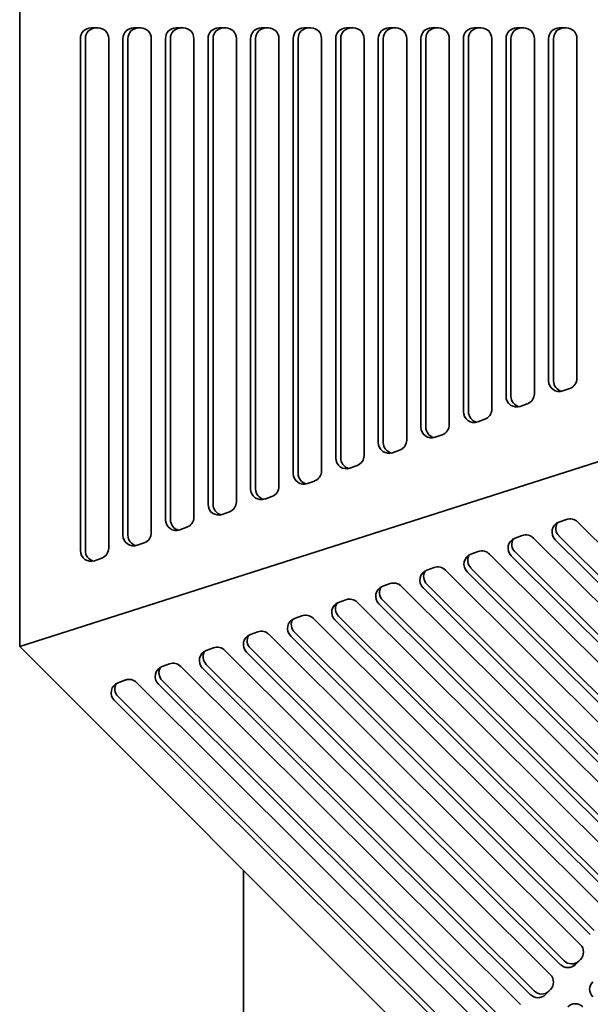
# Model space of a CAD drawing. Header units: millimetres. Extents: x 418 to 1262, y 170 to 1018.
# Tile 2 of 12: x 418 to 577, y 321 to 596. Entities that reach past the tile are written whole.
import ezdxf

# ---------------------------------------------------------------- set-up
doc = ezdxf.new("R2010")
doc.units = ezdxf.units.MM
doc.header["$LTSCALE"] = 4
doc.layers.add('Krawędzie widoczne(ISO)', color=7, linetype='Continuous', lineweight=35, true_color=0x262659)

msp = doc.modelspace()

# ---------------------------------------------------------------- linework, layer by layer
at = {"layer": 'Krawędzie widoczne(ISO)'}
for p, q in [((417.5, 420.5), (417.5, 770.51)), ((437.42, 593.23), (439.39, 593.23)), ((449.3, 593.23), (451.28, 593.23)), ((461.18, 593.23), (463.16, 593.23)), ((473.06, 593.23), (475.05, 593.23)), ((484.95, 593.23), (486.93, 593.23)), ((496.83, 593.23), (498.81, 593.23)), ((508.72, 593.23), (510.7, 593.23)), ((520.6, 593.23), (522.58, 593.23)), ((532.49, 593.23), (534.47, 593.23)), ((544.37, 593.23), (546.35, 593.23)), ((556.26, 593.23), (558.24, 593.23)), ((568.14, 593.23), (570.12, 593.23)), ((434.45, 447.26), (434.45, 590.23)), ((435.83, 447.26), (435.83, 590.23)), ((442.36, 590.23), (442.36, 447.98)), ((446.32, 451.57), (446.32, 590.23)), ((447.71, 451.57), (447.71, 590.23)), ((454.25, 590.23), (454.25, 452.29)), ((458.21, 455.88), (458.21, 590.23)), ((459.59, 455.88), (459.59, 590.23)), ((466.13, 590.23), (466.13, 456.6)), ((470.09, 460.19), (470.09, 590.23)), ((471.48, 460.19), (471.48, 590.23)), ((478.02, 590.23), (478.02, 460.91)), ((481.98, 464.5), (481.98, 590.23)), ((483.36, 464.5), (483.36, 590.23)), ((489.9, 590.23), (489.9, 465.22)), ((493.86, 468.81), (493.86, 590.23)), ((495.25, 468.81), (495.25, 590.23)), ((501.79, 590.23), (501.79, 469.53)), ((505.75, 473.12), (505.75, 590.23)), ((507.13, 473.12), (507.13, 590.23)), ((513.67, 590.23), (513.67, 473.83)), ((517.63, 477.43), (517.63, 590.23)), ((519.02, 477.43), (519.02, 590.23)), ((525.56, 590.23), (525.56, 478.14)), ((529.52, 481.74), (529.52, 590.23)), ((530.9, 481.74), (530.9, 590.23)), ((537.44, 590.23), (537.44, 482.45)), ((541.4, 486.05), (541.4, 590.23)), ((542.78, 486.05), (542.78, 590.23)), ((549.33, 590.23), (549.33, 486.76)), ((553.29, 490.36), (553.29, 590.23)), ((554.67, 490.36), (554.67, 590.23)), ((561.21, 590.23), (561.21, 491.07)), ((565.17, 494.66), (565.17, 590.23)), ((566.55, 494.66), (566.55, 590.23)), ((573.09, 590.23), (573.09, 495.38)), ((417.5, 420.5), (746, 525.39)), ((571.13, 492.56), (569.15, 491.84)), ((559.24, 488.25), (557.26, 487.53)), ((547.36, 483.94), (545.38, 483.22)), ((535.47, 479.63), (533.49, 478.91)), ((523.59, 475.32), (521.61, 474.6)), ((511.7, 471.01), (509.72, 470.29)), ((499.82, 466.7), (497.84, 465.98)), ((487.93, 462.39), (485.95, 461.67)), ((476.05, 458.08), (474.07, 457.36)), ((464.16, 453.77), (462.18, 453.06)), ((568.08, 455.22), (570.14, 455.97)), ((573.28, 455.27), (632.62, 396.17)), ((555.8, 450.75), (557.82, 451.48)), ((628.09, 391.61), (568.08, 451.36)), ((452.28, 449.46), (450.3, 448.75)), ((560.96, 450.78), (624.25, 387.76)), ((627.04, 390.56), (567.04, 450.31)), ((543.48, 446.26), (545.54, 447.01)), ((548.68, 446.31), (615.91, 379.36)), ((618.69, 382.17), (554.75, 445.84)), ((619.73, 383.22), (555.8, 446.89)), ((440.4, 445.15), (438.43, 444.44)), ((531.17, 441.78), (533.22, 442.53)), ((536.36, 441.82), (607.53, 370.95)), ((610.32, 373.75), (542.44, 441.36)), ((611.37, 374.8), (543.48, 442.4)), ((518.85, 437.3), (520.91, 438.04)), ((524.05, 437.34), (599.16, 362.54)), ((603, 366.39), (531.17, 437.92)), ((601.95, 365.34), (530.12, 436.87)), ((506.54, 432.81), (508.59, 433.56)), ((511.73, 432.86), (590.78, 354.13)), ((593.58, 356.93), (517.81, 432.39)), ((594.62, 357.98), (518.85, 433.43)), ((494.22, 428.33), (496.27, 429.07)), ((586.25, 349.57), (506.54, 428.95)), ((499.42, 428.37), (582.41, 345.72)), ((585.2, 348.52), (505.49, 427.9)), ((481.91, 423.84), (483.96, 424.59)), ((487.1, 423.89), (574.04, 337.31)), ((576.83, 340.11), (493.18, 423.42)), ((577.87, 341.16), (494.22, 424.47)), ((664.99, 173), (417.5, 420.5)), ((469.59, 419.36), (471.64, 420.11)), ((474.78, 419.4), (565.66, 328.9)), ((568.45, 331.71), (480.86, 418.94)), ((569.5, 332.75), (481.91, 419.98)), ((457.28, 414.87), (459.33, 415.62)), ((561.13, 324.34), (469.59, 415.5)), ((462.47, 414.92), (557.29, 320.49)), ((560.08, 323.3), (468.55, 414.45)), ((444.96, 410.39), (447.01, 411.14)), ((450.15, 410.43), (548.91, 312.08)), ((551.7, 314.89), (456.23, 409.97)), ((552.75, 315.93), (457.28, 411.01)), ((543.33, 306.48), (443.91, 405.48)), ((544.38, 307.52), (444.96, 406.53)), ((480, 358), (480, 255.5)), ((574.07, 333.09), (572.67, 331.69)), ((565.69, 324.68), (564.3, 323.28))]:
    msp.add_line(p, q, dxfattribs=at)
for centre, major_axis, ratio, start_param, end_param in [((437.42, 590.23), (0, 3), 0.990396, 0, 1.570796), ((438.8, 590.23), (0, 3), 0.990396, 0, 1.570796), ((439.39, 590.23), (0, 3), 0.990396, 4.712389, 6.283185), ((449.3, 590.23), (0, 3), 0.990396, 0, 1.570796), ((450.68, 590.23), (0, 3), 0.990396, 0, 1.570796), ((451.28, 590.23), (0, 3), 0.990396, 4.712389, 6.283185), ((461.18, 590.23), (0, 3), 0.990396, 0, 1.570796), ((462.56, 590.23), (0, 3), 0.990396, 0, 1.570796), ((463.16, 590.23), (0, 3), 0.990396, 4.712389, 6.283185), ((473.06, 590.23), (0, 3), 0.990396, 0, 1.570796), ((474.45, 590.23), (0, 3), 0.990396, 0, 1.570796), ((475.05, 590.23), (0, 3), 0.990396, 4.712389, 6.283185), ((484.95, 590.23), (0, 3), 0.990396, 0, 1.570796), ((486.33, 590.23), (0, 3), 0.990396, 0, 1.570796), ((486.93, 590.23), (0, 3), 0.990396, 4.712389, 6.283185), ((496.83, 590.23), (0, 3), 0.990396, 0, 1.570796), ((498.22, 590.23), (0, 3), 0.990396, 0, 1.570796), ((498.81, 590.23), (0, 3), 0.990396, 4.712389, 6.283185), ((508.72, 590.23), (0, 3), 0.990396, 0, 1.570796), ((510.1, 590.23), (0, 3), 0.990396, 0, 1.570796), ((510.7, 590.23), (0, 3), 0.990396, 4.712389, 6.283185), ((520.6, 590.23), (0, 3), 0.990396, 0, 1.570796), ((521.99, 590.23), (0, 3), 0.990396, 0, 1.570796), ((522.58, 590.23), (0, 3), 0.990396, 4.712389, 6.283185), ((532.49, 590.23), (0, 3), 0.990396, 0, 1.570796), ((533.87, 590.23), (0, 3), 0.990396, 0, 1.570796), ((534.47, 590.23), (0, 3), 0.990396, 4.712389, 6.283185), ((544.37, 590.23), (0, 3), 0.990396, 0, 1.570796), ((545.76, 590.23), (0, 3), 0.990396, 0, 1.570796), ((546.35, 590.23), (0, 3), 0.990396, 4.712389, 6.283185), ((556.26, 590.23), (0, 3), 0.990396, 0, 1.570796), ((557.64, 590.23), (0, 3), 0.990396, 0, 1.570796), ((558.24, 590.23), (0, 3), 0.990396, 4.712389, 6.283185), ((568.14, 590.23), (0, 3), 0.990396, 0, 1.570796), ((569.53, 590.23), (0, 3), 0.990396, 0, 1.570796), ((570.12, 590.23), (0, 3), 0.990396, 4.712389, 6.283185), ((570.12, 495.38), (0, -3), 0.990396, 0.344648, 1.570796), ((568.14, 494.66), (0, -3), 0.990396, 4.712389, 6.627833), ((569.53, 494.66), (0, -3), 0.990396, 4.712389, 6.048371), ((556.26, 490.36), (0, -3), 0.990396, 4.712389, 6.627833), ((557.64, 490.36), (0, -3), 0.990396, 4.712389, 6.048371), ((558.24, 491.07), (0, -3), 0.990396, 0.344648, 1.570796), ((546.35, 486.76), (0, -3), 0.990396, 0.344648, 1.570796), ((544.37, 486.05), (0, -3), 0.990396, 4.712389, 6.627833), ((545.76, 486.05), (0, -3), 0.990396, 4.712389, 6.048371), ((532.49, 481.74), (0, -3), 0.990396, 4.712389, 6.627833), ((533.87, 481.74), (0, -3), 0.990396, 4.712389, 6.048371), ((534.47, 482.45), (0, -3), 0.990396, 0.344648, 1.570796), ((520.6, 477.43), (0, -3), 0.990396, 4.712389, 6.627833), ((521.99, 477.43), (0, -3), 0.990396, 4.712389, 6.048371), ((522.58, 478.14), (0, -3), 0.990396, 0.344648, 1.570796), ((508.72, 473.12), (0, -3), 0.990396, 4.712389, 6.627833), ((510.1, 473.12), (0, -3), 0.990396, 4.712389, 6.048371), ((510.7, 473.83), (0, -3), 0.990396, 0.344648, 1.570796), ((496.83, 468.81), (0, -3), 0.990396, 4.712389, 6.627833), ((498.22, 468.81), (0, -3), 0.990396, 4.712389, 6.048371), ((498.81, 469.53), (0, -3), 0.990396, 0.344648, 1.570796), ((486.93, 465.22), (0, -3), 0.990396, 0.344648, 1.570796), ((484.95, 464.5), (0, -3), 0.990396, 4.712389, 6.627833), ((486.33, 464.5), (0, -3), 0.990396, 4.712389, 6.048371), ((473.06, 460.19), (0, -3), 0.990396, 4.712389, 6.627833), ((474.45, 460.19), (0, -3), 0.990396, 4.712389, 6.048371), ((475.05, 460.91), (0, -3), 0.990396, 0.344648, 1.570796), ((463.16, 456.6), (0, -3), 0.990396, 0.344648, 1.570796), ((461.18, 455.88), (0, -3), 0.990396, 4.712389, 6.627833), ((462.56, 455.88), (0, -3), 0.990396, 4.712389, 6.048371), ((569.13, 452.42), (-2.12, 2.12), 0.988988, 5.851112, 7.856076), ((570.18, 453.46), (-2.12, 2.12), 0.988988, 0.252061, 1.57289), ((571.18, 453.16), (2.12, -2.12), 0.988988, 1.57289, 2.70952), ((449.3, 451.57), (0, -3), 0.990396, 4.712389, 6.627833), ((450.68, 451.57), (0, -3), 0.990396, 4.712389, 6.048371), ((451.28, 452.29), (0, -3), 0.990396, 0.344648, 1.570796), ((558.87, 448.68), (2.12, -2.12), 0.988988, 1.57289, 2.70952), ((556.85, 447.94), (-2.12, 2.12), 0.988988, 5.851112, 7.856076), ((557.89, 448.99), (-2.12, 2.12), 0.988988, 0.252061, 1.57289), ((437.42, 447.26), (0, -3), 0.990396, 4.712389, 6.627833), ((438.8, 447.26), (0, -3), 0.990396, 4.712389, 6.048371), ((439.39, 447.98), (0, -3), 0.990396, 0.344648, 1.570796), ((544.53, 443.46), (-2.12, 2.12), 0.988988, 5.851112, 7.856076), ((545.58, 444.51), (-2.12, 2.12), 0.988988, 0.252061, 1.57289), ((546.58, 444.21), (2.12, -2.12), 0.988988, 1.57289, 2.70952), ((534.27, 439.72), (2.12, -2.12), 0.988988, 1.57289, 2.70952), ((532.22, 438.98), (-2.12, 2.12), 0.988988, 5.851112, 7.856076), ((533.26, 440.02), (-2.12, 2.12), 0.988988, 0.252061, 1.57289), ((519.9, 434.49), (-2.12, 2.12), 0.988988, 5.851112, 7.856076), ((521.95, 435.24), (2.12, -2.12), 0.988988, 1.57289, 2.70952), ((520.95, 435.54), (-2.12, 2.12), 0.988988, 0.252061, 1.57289), ((507.59, 430.01), (-2.12, 2.12), 0.988988, 5.851112, 7.856076), ((508.63, 431.05), (-2.12, 2.12), 0.988988, 0.252061, 1.57289), ((509.64, 430.75), (2.12, -2.12), 0.988988, 1.57289, 2.70952), ((497.32, 426.27), (2.12, -2.12), 0.988988, 1.57289, 2.70952), ((495.27, 425.52), (-2.12, 2.12), 0.988988, 5.851112, 7.856076), ((496.32, 426.57), (-2.12, 2.12), 0.988988, 0.252061, 1.57289), ((482.95, 421.04), (-2.12, 2.12), 0.988988, 5.851112, 7.856076), ((484, 422.08), (-2.12, 2.12), 0.988988, 0.252061, 1.57289), ((485.01, 421.78), (2.12, -2.12), 0.988988, 1.57289, 2.70952), ((470.64, 416.55), (-2.12, 2.12), 0.988988, 5.851112, 7.856076), ((471.69, 417.6), (-2.12, 2.12), 0.988988, 0.252061, 1.57289), ((472.69, 417.3), (2.12, -2.12), 0.988988, 1.57289, 2.70952), ((460.38, 412.82), (2.12, -2.12), 0.988988, 1.57289, 2.70952), ((458.32, 412.07), (-2.12, 2.12), 0.988988, 5.851112, 7.856076), ((459.37, 413.12), (-2.12, 2.12), 0.988988, 0.252061, 1.57289), ((446.01, 407.58), (-2.12, 2.12), 0.988988, 5.851112, 7.856076), ((447.05, 408.63), (-2.12, 2.12), 0.988988, 0.252061, 1.57289), ((448.06, 408.33), (2.12, -2.12), 0.988988, 1.57289, 2.70952), ((571.94, 335.21), (2.12, -2.12), 0.988988, 0.002094, 1.57289), ((571.59, 334.85), (2.12, -2.12), 0.988988, 4.714483, 6.239568), ((570.55, 333.81), (2.12, -2.12), 0.988988, 4.714483, 6.285279), ((563.57, 326.8), (2.12, -2.12), 0.988988, 0.002094, 1.57289), ((579.62, 324.78), (-2.12, 2.12), 0.988988, 0.002094, 1.57289), ((562.17, 325.4), (2.12, -2.12), 0.988988, 4.714483, 6.285279), ((563.22, 326.44), (2.12, -2.12), 0.988988, 4.714483, 6.239568), ((572.64, 317.77), (-2.12, 2.12), 0.988988, 4.714483, 6.285279)]:
    msp.add_ellipse(centre, major_axis=major_axis, ratio=ratio, start_param=start_param, end_param=end_param, dxfattribs=at)

doc.saveas('drawing.dxf')
